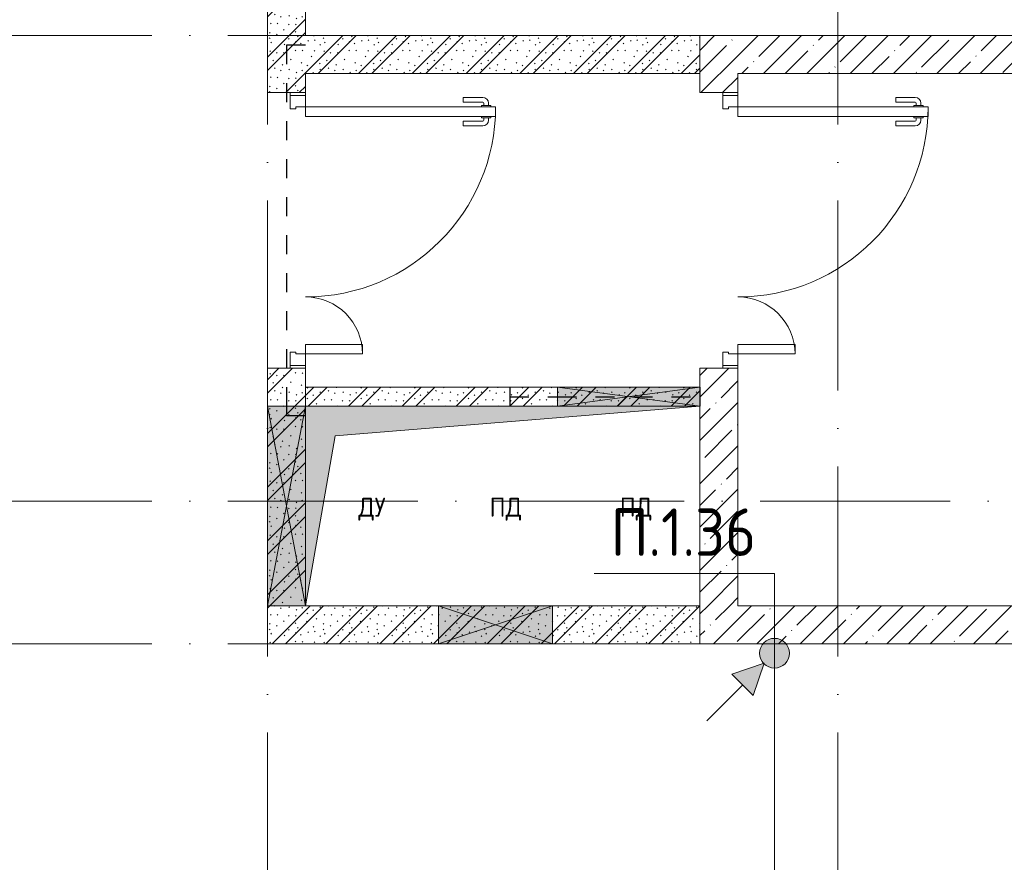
# Model space of a CAD drawing. Header units: millimetres. Extents: x -3267 to 40126, y 29201 to 102288.
# Tile 140 of 256: x 18522 to 23702, y 42919 to 47353. Entities that reach past the tile are written whole.
import ezdxf

# ---------------------------------------------------------------- set-up
doc = ezdxf.new("R2010")
doc.units = ezdxf.units.MM
doc.linetypes.add('3_ Штрих_ 1 х 1 мм', pattern=[200, 100, -100])
doc.linetypes.add('4_ Штрихпунктир_ 10 х 2 мм', pattern=[1400, 1000, -200, 0, -200])
for name, color, linetype, lineweight in [('A-____-NOTE-TEXT', 5, 'Continuous', 5), ('A-DETL-____-THIN', 7, 'Continuous', 9), ('A-DOOR-____-MCUT', 7, 'Continuous', 18), ('A-DOOR-____-OTLN', 7, 'Continuous', 9), ('A-DOOR-FRAM-MCUT', 7, 'Continuous', 18), ('A-GLAZ-____-MCUT', 7, 'Continuous', 9), ('A-GLAZ-____-OTLN', 7, 'Continuous', 9), ('A-WALL-____-MCUT', 7, 'Continuous', 9), ('A-WALL-____-PATT', 7, 'Continuous', 9), ('G-____-____-TEXT', 7, 'Continuous', 9), ('I-WALL-____-MCUT', 7, 'Continuous', 9), ('M-EQPM-____-OTLN', 7, 'Continuous', 9), ('S-BEAM-____-OTLN', 7, 'Continuous', 9), ('S-GRID-____-OTLN', 7, 'Continuous', 9)]:
    doc.layers.add(name, color=color, linetype=linetype, lineweight=lineweight)
doc.layers.add('A-DETL-____-OTLN', color=7, linetype='Continuous', lineweight=9, true_color=0x00a600)
doc.styles.add('GOST Common', font='GOST_Common.ttf', dxfattribs={"height": 100})
doc.styles.add('ISOCPEUR', font='isocpeur.ttf', dxfattribs={"width": 0.9, "height": 250})
pattern_1 = [(135, (150.28, 188.64), (-282.8427, 3e-14), [5, -395]), (135, (174.9, 237.36), (-282.8427, 3e-14), [5, -395]), (135, (211.96, 236.53), (-282.8427, 3e-14), [5, -395]), (135, (114.96, 223.96), (-282.8427, 3e-14), [5, -395]), (135, (77.54, 223.96), (-282.8427, 3e-14), [5, -395]), (135, (57.44, 184.52), (-282.8427, 3e-14), [5, -395]), (135, (66.21, 142.9), (-282.8427, 3e-14), [5, -395]), (135, (107.33, 161), (-282.8427, 3e-14), [5, -395]), (135, (99.08, 130.94), (-282.8427, 3e-14), [5, -395]), (135, (22.6, 136.46), (-282.8427, 3e-14), [5, -395]), (135, (21.16, 168.08), (-282.8427, 3e-14), [5, -395]), (135, (46.13, 96.12), (-282.8427, 3e-14), [5, -395]), (135, (3.54, 74.6), (-282.8427, 3e-14), [5, -395]), (135, (40.3, 47.56), (-282.8427, 3e-14), [5, -395]), (135, (39.77, 18.47), (-282.8427, 3e-14), [5, -395]), (135, (76.94, 37.28), (-282.8427, 3e-14), [5, -395]), (135, (114.18, 62.4), (-282.8427, 3e-14), [5, -395]), (135, (139.87, 90.2), (-282.8427, 3e-14), [5, -395]), (135, (141.44, 15.82), (-282.8427, 3e-14), [5, -395]), (135, (188.69, 26.73), (-282.8427, 3e-14), [5, -395]), (135, (176.14, 51.36), (-282.8427, 3e-14), [5, -395]), (135, (177.03, 0), (-282.8427, 3e-14), [5, -395]), (135, (276.61, 8.22), (-282.8427, 3e-14), [5, -395]), (135, (271.19, 31.72), (-282.8427, 3e-14), [5, -395]), (135, (268.29, 119.65), (-282.8427, 3e-14), [5, -395]), (135, (237.92, 101.95), (-282.8427, 3e-14), [5, -395]), (135, (237.92, 158.27), (-282.8427, 3e-14), [5, -395]), (135, (260.4, 204.35), (-282.8427, 3e-14), [5, -395]), (135, (275.54, 235.4), (-282.8427, 3e-14), [5, -395]), (135, (117.62, 268.96), (-282.8427, 3e-14), [5, -395]), (135, (203.62, 273.83), (-282.8427, 3e-14), [5, -395]), (135, (47.24, 279.3), (-282.8427, 3e-14), [5, -395]), (135, (23.2, 266.16), (-282.8427, 3e-14), [5, -395]), (135, (42.78, 232.52), (-282.8427, 3e-14), [5, -395]), (135, (177.76, 90.57), (-282.8427, 3e-14), [5, -395]), (135, (181.12, 121.8), (-282.8427, 3e-14), [5, -395]), (135, (206.73, 172.06), (-282.8427, 3e-14), [5, -395]), (135, (143.14, 136.62), (-282.8427, 3e-14), [5, -395]), (135, (211.51, 131.86), (-282.8427, 3e-14), [5, -395]), (135, (81.47, 95.1), (-282.8427, 3e-14), [5, -395]), (135, (235.13, 60.46), (-282.8427, 3e-14), [5, -395]), (135, (242.24, 4.89), (-282.8427, 3e-14), [5, -395]), (45, (0, 106.07), (-282.8427, 0), []), (45, (106.07, 0), (-282.8427, 0), []), (45, (176.78, 0), (-282.8427, 0), []), (45, (0, 176.78), (-282.8427, 0), [])]
pattern_2 = [(45, (0, 0), (-114.04925, 114.04925), []), (45, (114.05, 0), (-114.04925, 114.04925), [201.613, -40.323, 3.353, -36.97])]

# ---------------------------------------------------------------- blocks, each defined once
blk = doc.blocks.new('АР_Канал вертикальный прямоугольный - ДУ_ПД-8994905-ВКК_02_К1_З_ЭОМ_кабель_')
at = {"layer": 'M-EQPM-____-OTLN', "lineweight": 5, "true_color": 0xe2e2e2}
blk.add_hatch(color=254, dxfattribs=at).paths.add_polyline_path([(-1037.5, -525), (-881.25, 368.75), (1037.5, 525), (-1037.5, 525), (-1037.5, -453.57)])
at = {"layer": 'M-EQPM-____-OTLN', "color": 253, "lineweight": 13, "true_color": 0xaaaaaa}
for p, q in [((1037.5, 525), (-1037.5, 525)), ((-1037.5, 525), (-1037.5, -525)), ((1037.5, 525), (-1037.5, 525)), ((-1037.5, 525), (-1037.5, -525)), ((-881.25, 368.75), (1037.5, 525)), ((-881.25, 368.75), (1037.5, 525)), ((1037.5, -525), (1037.5, 525)), ((-1037.5, -525), (-881.25, 368.75)), ((-1037.5, -525), (-881.25, 368.75)), ((-1037.5, -525), (1037.5, -525))]:
    blk.add_line(p, q, dxfattribs=at)
at = {"layer": 'M-EQPM-____-OTLN', "color": 253, "lineweight": 5, "true_color": 0xaaaaaa}
for p, q in [((-1037.5, -525), (-1037.5, 525)), ((-1037.5, 525), (1037.5, 525)), ((1037.5, 525), (1037.5, -525)), ((1037.5, -525), (-1037.5, -525))]:
    blk.add_line(p, q, dxfattribs=at)
blk = doc.blocks.new('АР_Дверь двупольная - 1450х2100h_1000_300__Тамбур шлюз_EI30-5422499-ВКК_02_К1_З_ЭОМ_кабель_')
at = {"layer": 'A-DOOR-____-MCUT', "color": 253, "lineweight": 13, "true_color": 0xaaaaaa}
for p, q in [((-650, 100), (-650, 1100)), ((-650, 1100), (-600, 1100)), ((-600, 1100), (-600, 100)), ((650, 400), (600, 400)), ((600, 400), (600, 100)), ((650, 100), (650, 400)), ((-600, 100), (-650, 100)), ((600, 100), (650, 100))]:
    blk.add_line(p, q, dxfattribs=at)
at = {"layer": 'A-DOOR-____-OTLN', "color": 253, "lineweight": 5, "true_color": 0xaaaaaa}
for p, q in [((-658, 1062.5), (-670, 1062.5)), ((-658, 1037.5), (-670, 1037.5)), ((-658, 1075), (-658, 1025)), ((-650, 1075), (-658, 1075)), ((-600, 1075), (-592, 1075)), ((-592, 1075), (-592, 1025)), ((-592, 1062.5), (-580, 1062.5)), ((-592, 1037.5), (-580, 1037.5)), ((-700, 930), (-700, 1032.5)), ((-675, 930), (-675, 1032.5)), ((-658, 1025), (-650, 1025)), ((-592, 1025), (-600, 1025)), ((-575, 930), (-575, 1032.5)), ((-550, 930), (-550, 1032.5)), ((-675, 930), (-700, 930)), ((-575, 930), (-550, 930))]:
    blk.add_line(p, q, dxfattribs=at)
for centre, radius, start, end in [((-650, 100), 1000, 0, 90), ((-670, 1032.5), 30, 90, 180), ((-670, 1032.5), 4.99, 90, 180), ((-580, 1032.5), 30, 360, 90), ((-580, 1032.5), 4.99, 360, 90), ((650, 100), 300, 90, 180)]:
    blk.add_arc(centre, radius, start, end, dxfattribs=at)
at = {"layer": 'A-DOOR-FRAM-MCUT', "color": 253, "lineweight": 13, "true_color": 0xaaaaaa}
for p, q in [((-710, 100), (-725, 100)), ((-710, 100), (-650, 100)), ((-710, 20), (-710, 100)), ((-650, 100), (-650, 50)), ((710, 100), (650, 100)), ((650, 100), (650, 50)), ((710, 20), (710, 100)), ((710, 100), (725, 100)), ((-710, 20), (-725, 20)), ((-640, 20), (-710, 20)), ((-650, 50), (-640, 50)), ((-640, 50), (-640, 20)), ((650, 50), (640, 50)), ((640, 50), (640, 20)), ((640, 20), (710, 20)), ((710, 20), (725, 20))]:
    blk.add_line(p, q, dxfattribs=at)
blk = doc.blocks.new('АР_Дверь двупольная - 1450х2100h_1000_300__ЛК_EIS60-4680868-ВКК_02_К1_З_ЭОМ_кабель_')
at = {"layer": 'A-DOOR-____-MCUT', "color": 253, "lineweight": 13, "true_color": 0xaaaaaa}
for p, q in [((-650, 100), (-650, 1100)), ((-650, 1100), (-600, 1100)), ((-600, 1100), (-600, 100)), ((650, 400), (600, 400)), ((600, 400), (600, 100)), ((650, 100), (650, 400)), ((-600, 100), (-650, 100)), ((600, 100), (650, 100))]:
    blk.add_line(p, q, dxfattribs=at)
at = {"layer": 'A-DOOR-____-OTLN', "color": 253, "lineweight": 5, "true_color": 0xaaaaaa}
for p, q in [((-658, 1062.5), (-670, 1062.5)), ((-658, 1037.5), (-670, 1037.5)), ((-658, 1075), (-658, 1025)), ((-650, 1075), (-658, 1075)), ((-600, 1075), (-592, 1075)), ((-592, 1075), (-592, 1025)), ((-592, 1062.5), (-580, 1062.5)), ((-592, 1037.5), (-580, 1037.5)), ((-700, 930), (-700, 1032.5)), ((-675, 930), (-675, 1032.5)), ((-658, 1025), (-650, 1025)), ((-592, 1025), (-600, 1025)), ((-575, 930), (-575, 1032.5)), ((-550, 930), (-550, 1032.5)), ((-675, 930), (-700, 930)), ((-575, 930), (-550, 930))]:
    blk.add_line(p, q, dxfattribs=at)
for centre, radius, start, end in [((-650, 100), 1000, 0, 90), ((-670, 1032.5), 30, 90, 180), ((-670, 1032.5), 4.99, 90, 180), ((-580, 1032.5), 30, 360, 90), ((-580, 1032.5), 4.99, 360, 90), ((650, 100), 300, 90, 180)]:
    blk.add_arc(centre, radius, start, end, dxfattribs=at)
at = {"layer": 'A-DOOR-FRAM-MCUT', "color": 253, "lineweight": 13, "true_color": 0xaaaaaa}
for p, q in [((-710, 100), (-725, 100)), ((-710, 100), (-650, 100)), ((-710, 20), (-710, 100)), ((-650, 100), (-650, 50)), ((710, 100), (650, 100)), ((650, 100), (650, 50)), ((710, 20), (710, 100)), ((710, 100), (725, 100)), ((-710, 20), (-725, 20)), ((-640, 20), (-710, 20)), ((-650, 50), (-640, 50)), ((-640, 50), (-640, 20)), ((650, 50), (640, 50)), ((640, 50), (640, 20)), ((640, 20), (710, 20)), ((710, 20), (725, 20))]:
    blk.add_line(p, q, dxfattribs=at)
blk = doc.blocks.new('АР_Отверстие прямоугольное - ОВВ-2833298-ВКК_02_К1_З_ЭОМ_кабель_')
at = {"layer": 'A-GLAZ-____-OTLN', "lineweight": 5, "true_color": 0xf0f0f0}
blk.add_hatch(color=7, dxfattribs=at).paths.add_polyline_path([(650, -100), (650, 100), (-400, 100), (-400, -100), (578.6, -100)])
at = {"layer": 'A-GLAZ-____-MCUT', "color": 253, "lineweight": 5, "true_color": 0xaaaaaa}
for p, q in [((-400, 100), (-400, -100)), ((650, 100), (650, -100))]:
    blk.add_line(p, q, dxfattribs=at)
at = {"layer": 'A-GLAZ-____-OTLN', "color": 253, "lineweight": 5, "true_color": 0xaaaaaa}
for p, q in [((650, 100), (-400, -100)), ((-400, 100), (650, -100))]:
    blk.add_line(p, q, dxfattribs=at)
at = {"layer": 'A-GLAZ-____-OTLN', "color": 253, "lineweight": 13, "true_color": 0xaaaaaa}
for p, q in [((-400, 100), (-400, -100)), ((650, -100), (650, 100)), ((-400, -100), (650, -100))]:
    blk.add_line(p, q, dxfattribs=at)
blk = doc.blocks.new('АР_Отверстие прямоугольное - ОВВ-6149537-ВКК_02_К1_З_ЭОМ_кабель_')
at = {"layer": 'A-GLAZ-____-OTLN', "lineweight": 5, "true_color": 0xf0f0f0}
blk.add_hatch(color=7, dxfattribs=at).paths.add_polyline_path([(500, -50), (500, 50), (-250, 50), (-250, -50)])
at = {"layer": 'A-GLAZ-____-MCUT', "color": 253, "lineweight": 5, "true_color": 0xaaaaaa}
for p, q in [((-250, 50), (-250, -50)), ((500, 50), (500, -50))]:
    blk.add_line(p, q, dxfattribs=at)
at = {"layer": 'A-GLAZ-____-OTLN', "color": 253, "lineweight": 5, "true_color": 0xaaaaaa}
for p, q in [((500, 50), (-250, -50)), ((-250, 50), (500, -50))]:
    blk.add_line(p, q, dxfattribs=at)
at = {"layer": 'A-GLAZ-____-OTLN', "color": 253, "lineweight": 13, "true_color": 0xaaaaaa}
for p, q in [((500, 50), (-250, 50)), ((-250, 50), (-250, -50)), ((500, -50), (500, 50))]:
    blk.add_line(p, q, dxfattribs=at)
blk = doc.blocks.new('АР_Отверстие прямоугольное - ОВВ-6974565-ВКК_02_К1_З_ЭОМ_кабель_')
at = {"layer": 'A-GLAZ-____-OTLN', "lineweight": 5, "true_color": 0xf0f0f0}
blk.add_hatch(color=7, dxfattribs=at).paths.add_polyline_path([(-76.5, 100), (-175, 100), (-175, -100), (425, -100), (425, 100)])
at = {"layer": 'A-GLAZ-____-MCUT', "color": 253, "lineweight": 5, "true_color": 0xaaaaaa}
for p, q in [((-175, 100), (-175, -100)), ((425, 100), (425, -100))]:
    blk.add_line(p, q, dxfattribs=at)
at = {"layer": 'A-GLAZ-____-OTLN', "color": 253, "lineweight": 5, "true_color": 0xaaaaaa}
for p, q in [((425, 100), (-175, -100)), ((-175, 100), (425, -100))]:
    blk.add_line(p, q, dxfattribs=at)
at = {"layer": 'A-GLAZ-____-OTLN', "color": 253, "lineweight": 13, "true_color": 0xaaaaaa}
for p, q in [((425, 100), (-175, 100)), ((-175, 100), (-175, -100)), ((425, -100), (425, 100))]:
    blk.add_line(p, q, dxfattribs=at)
blk = doc.blocks.new('АР_Перемычка - 200_Уx2_50x5__250-250-5284387-ВКК_02_К1_З_ЭОМ_кабель_')
at = {"layer": 'S-BEAM-____-OTLN', "color": 9, "linetype": '3_ Штрих_ 1 х 1 мм', "lineweight": 25, "true_color": 0xc4c4c4}
for p, q in [((-975, 100), (-975, -100)), ((975, 100), (975, -100)), ((-975, 0), (925, 0)), ((925, 0), (975, 0))]:
    blk.add_line(p, q, dxfattribs=at)
blk = doc.blocks.new('АР_Перемычка - 100_Уx1_75x5__250-Оп_0_125x80x5_-6149538-ВКК_02_К1_З_ЭОМ_кабель_')
at = {"layer": 'S-BEAM-____-OTLN', "color": 9, "linetype": '3_ Штрих_ 1 х 1 мм', "lineweight": 25, "true_color": 0xc4c4c4}
for p, q in [((-625, 50), (-625, -50)), ((375, 50), (375, -50)), ((-625, 0), (-375, 0)), ((-375, 0), (375, 0))]:
    blk.add_line(p, q, dxfattribs=at)
blk = doc.blocks.new('Наметкина 10_РД_АР_К1_отсоединено_rvt-1-ВКК_02_К1_З_ЭОМ_кабель_')
at = {"layer": 'A-WALL-____-PATT', "lineweight": 5, "true_color": 0xaaaaaa}
h = blk.add_hatch(dxfattribs=at)
h.set_pattern_fill('FP_1', color=253, style=0, pattern_type=2)
h.set_pattern_definition(pattern_1)
h.paths.add_polyline_path([(18100, 47550), (18300, 47550), (18300, 48215), (18100, 48215)])
h.paths.add_polyline_path([(18100, 49215), (18300, 49215), (18300, 49650), (18100, 49650)])
h = blk.add_hatch(dxfattribs=at)
h.set_pattern_fill('FP_1', color=253, style=0, pattern_type=2)
h.set_pattern_definition(pattern_1)
h.paths.add_polyline_path([(20375, 47350), (20375, 47550), (18100, 47550), (18100, 47350), (18300, 47350)])
h = blk.add_hatch(dxfattribs=at)
h.set_pattern_fill('FP_2', color=253, style=0, pattern_type=2)
h.set_pattern_definition(pattern_2)
h.paths.add_polyline_path([(20375, 44550), (20575, 44550), (20575, 45800), (20375, 45800), (20375, 44621.4)])
h.paths.add_polyline_path([(20375, 47250), (20575, 47250), (20575, 47550), (20375, 47550)])
h = blk.add_hatch(dxfattribs=at)
h.set_pattern_fill('FP_2', color=253, style=0, pattern_type=2)
h.set_pattern_definition(pattern_2)
h.paths.add_polyline_path([(26700, 47350), (26700, 47550), (20575, 47550), (20575, 47350), (24310.4, 47350)])
h = blk.add_hatch(dxfattribs=at)
h.set_pattern_fill('FP_1', color=253, style=0, pattern_type=2)
h.set_pattern_definition(pattern_1)
h.paths.add_polyline_path([(18300, 44350), (18300, 45800), (18100, 45800), (18100, 44350)])
h.paths.add_polyline_path([(18100, 47250), (18300, 47250), (18300, 47350), (18100, 47350)])
h = blk.add_hatch(dxfattribs=at)
h.set_pattern_fill('FP_1', color=253, style=0, pattern_type=2)
h.set_pattern_definition(pattern_1)
h.paths.add_polyline_path([(20375, 45600), (20375, 45700), (18300, 45700), (18300, 45600), (19625, 45600)])
h = blk.add_hatch(dxfattribs=at)
h.set_pattern_fill('FP_1', color=253, style=0, pattern_type=2)
h.set_pattern_definition(pattern_1)
h.paths.add_polyline_path([(19501.5, 44350), (20375, 44350), (20375, 44550), (18300, 44550), (18300, 44350), (19000, 44350)])
h = blk.add_hatch(dxfattribs=at)
h.set_pattern_fill('FP_2', color=253, style=0, pattern_type=2)
h.set_pattern_definition(pattern_2)
h.paths.add_polyline_path([(26700, 44350), (26700, 44550), (20375, 44550), (20375, 44350), (24310.4, 44350)])
at = {"layer": 'A-WALL-____-MCUT', "color": 253, "lineweight": 5, "true_color": 0xaaaaaa}
for p, q in [((20375, 47550), (20375, 47250)), ((20575, 47550), (20375, 47550)), ((26700, 47550), (20575, 47550)), ((20575, 47250), (20575, 47350)), ((20575, 47350), (26700, 47350)), ((20375, 47250), (20575, 47250)), ((20375, 45800), (20375, 45700)), ((20575, 45800), (20375, 45800)), ((20575, 44550), (20575, 45800)), ((20375, 45700), (20375, 45600)), ((20375, 44550), (20375, 44350)), ((26700, 44550), (20575, 44550)), ((20375, 44350), (26700, 44350))]:
    blk.add_line(p, q, dxfattribs=at)
at = {"layer": 'I-WALL-____-MCUT', "color": 253, "lineweight": 5, "true_color": 0xaaaaaa}
for p, q in [((18100, 48215), (18100, 47550)), ((18300, 47550), (18300, 48215)), ((18100, 47550), (18300, 47550)), ((20375, 47550), (18100, 47550)), ((18100, 47550), (18100, 47350)), ((20375, 47350), (20375, 47550)), ((18100, 47350), (18100, 47250)), ((18300, 47250), (18300, 47350)), ((18300, 47350), (20375, 47350)), ((18100, 47250), (18300, 47250)), ((18100, 45800), (18100, 45600)), ((18300, 45800), (18100, 45800)), ((18300, 45600), (18300, 45800)), ((19625, 45700), (18300, 45700)), ((18300, 45700), (18300, 45600)), ((20375, 45700), (19625, 45700)), ((20375, 45600), (20375, 45700)), ((18100, 45600), (18100, 44550)), ((18100, 44550), (18100, 44350)), ((20375, 44350), (20375, 44550)), ((18100, 44350), (18300, 44350)), ((18300, 44350), (19000, 44350)), ((19000, 44350), (19600, 44350)), ((19600, 44350), (20375, 44350))]:
    blk.add_line(p, q, dxfattribs=at)
at = {"layer": 'A-DOOR-____-OTLN', "color": 253, "lineweight": 5, "true_color": 0xaaaaaa, "rotation": 269.9999999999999}
for name, p in [('АР_Дверь двупольная - 1450х2100h_1000_300__Тамбур шлюз_EI30-5422499-ВКК_02_К1_З_ЭОМ_кабель_', (18200, 46525)), ('АР_Дверь двупольная - 1450х2100h_1000_300__ЛК_EIS60-4680868-ВКК_02_К1_З_ЭОМ_кабель_', (20475, 46525))]:
    blk.add_blockref(name, p, dxfattribs=at)
at = {"layer": 'A-GLAZ-____-OTLN', "color": 253, "lineweight": 5, "true_color": 0xaaaaaa}
blk.add_blockref('АР_Отверстие прямоугольное - ОВВ-6149537-ВКК_02_К1_З_ЭОМ_кабель_', (19875, 45650), dxfattribs=at)
for name, p, rotation in [('АР_Отверстие прямоугольное - ОВВ-2833298-ВКК_02_К1_З_ЭОМ_кабель_', (18200, 45200), 269.9999999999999), ('АР_Отверстие прямоугольное - ОВВ-6974565-ВКК_02_К1_З_ЭОМ_кабель_', (19425, 44450), 180)]:
    blk.add_blockref(name, p, dxfattribs=dict(at, rotation=rotation))
at = {"layer": 'M-EQPM-____-OTLN', "color": 253, "lineweight": 5, "true_color": 0xaaaaaa}
blk.add_blockref('АР_Канал вертикальный прямоугольный - ДУ_ПД-8994905-ВКК_02_К1_З_ЭОМ_кабель_', (19337.5, 45075), dxfattribs=at)
at = {"layer": 'S-BEAM-____-OTLN', "color": 253, "lineweight": 5, "true_color": 0xaaaaaa, "rotation": 269.9999999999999}
blk.add_blockref('АР_Перемычка - 200_Уx2_50x5__250-250-5284387-ВКК_02_К1_З_ЭОМ_кабель_', (18200, 46525), dxfattribs=at)
at = {"layer": 'S-BEAM-____-OTLN', "color": 253, "lineweight": 5, "true_color": 0xaaaaaa}
blk.add_blockref('АР_Перемычка - 100_Уx1_75x5__250-Оп_0_125x80x5_-6149538-ВКК_02_К1_З_ЭОМ_кабель_', (20000, 45650), dxfattribs=at)
at = {"layer": 'A-____-NOTE-TEXT', "color": 253, "lineweight": 5, "true_color": 0xaaaaaa, "char_height": 100, "width": 208.439, "attachment_point": 1, "style": 'GOST Common'}
for s, insert in [('ДУ', (18577.9, 45118.6)), ('ПД', (19268.1, 45118.6)), ('ПД', (19952.9, 45118.6))]:
    blk.add_mtext(s, dxfattribs=dict(at, insert=insert))
blk = doc.blocks.new('УГО Выше ниже синее _ 2020 - УГО Выше ниже синее _ 2020-2088885--01 ЭМ')
at = {"layer": 'A-____-NOTE-TEXT', "lineweight": 9}
h = blk.add_hatch(color=5, dxfattribs=at)
edge = h.paths.add_edge_path()
edge.add_arc((0, 0), 0.392, 0, 180)
edge.add_arc((0, 0), 0.392, 180, 360)
blk.add_hatch(color=5, dxfattribs=at).paths.add_polyline_path([(-0.565, -1.112), (-1.122, -0.555), (-0.272, -0.263)])
at = {"layer": 'A-____-NOTE-TEXT', "color": 5, "lineweight": 9}
for p, q in [((-0.272, -0.263), (-1.122, -0.555)), ((-0.565, -1.112), (-0.272, -0.263)), ((-1.122, -0.555), (-0.565, -1.112)), ((-1.78, -1.78), (-0.838, -0.838))]:
    blk.add_line(p, q, dxfattribs=at)
blk.add_circle((0, 0), 0.392, dxfattribs=at)
for start, end in [(360, 180), (180, 360)]:
    blk.add_arc((0, 0), 0.392, start, end, dxfattribs=at)

msp = doc.modelspace()

# ---------------------------------------------------------------- linework, layer by layer
at = {"layer": 'A-DETL-____-OTLN', "color": 5, "true_color": 0x0000ff}
msp.add_line((22492.7, 44018.9), (22492.7, 41494.7), dxfattribs=at)
at = {"layer": 'A-DETL-____-THIN'}
for p, q in [((22492.7, 44439.3), (21543.3, 44439.3)), ((22492.7, 44018.9), (22492.7, 44439.3))]:
    msp.add_line(p, q, dxfattribs=at)
at = {"layer": 'S-GRID-____-OTLN', "color": 253, "linetype": '4_ Штрихпунктир_ 10 х 2 мм', "true_color": 0xaaaaaa}
for p, q in [((19825.6, 30000.7), (19825.6, 101488.3)), ((22825.6, 30000.7), (22825.6, 101488.3)), ((38817.9, 47268.7), (-2467.3, 47268.7)), ((38817.9, 44818.7), (-2467.3, 44818.7)), ((38817.9, 44068.7), (-2467.3, 44068.7))]:
    msp.add_line(p, q, dxfattribs=at)

# ---------------------------------------------------------------- block references
at = {"lineweight": 5}
msp.add_blockref('Наметкина 10_РД_АР_К1_отсоединено_rvt-1-ВКК_02_К1_З_ЭОМ_кабель_', (1725.6, -281.3), dxfattribs=at)
at = {"layer": 'A-____-NOTE-TEXT', "xscale": 200, "yscale": 200, "zscale": 200}
msp.add_blockref('УГО Выше ниже синее _ 2020 - УГО Выше ниже синее _ 2020-2088885--01 ЭМ', (22492.7, 44018.9), dxfattribs=at)

# ---------------------------------------------------------------- texts
at = {"layer": 'G-____-____-TEXT', "char_height": 250, "attachment_point": 1, "style": 'ISOCPEUR'}
for s, insert, width in [('\\fISOCPEUR|b0|i0|c204|p34|;П', (21631.1, 44780.9), 240.506), ('.1.36', (21829.5, 44780.9), 1138.396)]:
    msp.add_mtext(s, dxfattribs=dict(at, insert=insert, width=width))

doc.saveas('drawing.dxf')
